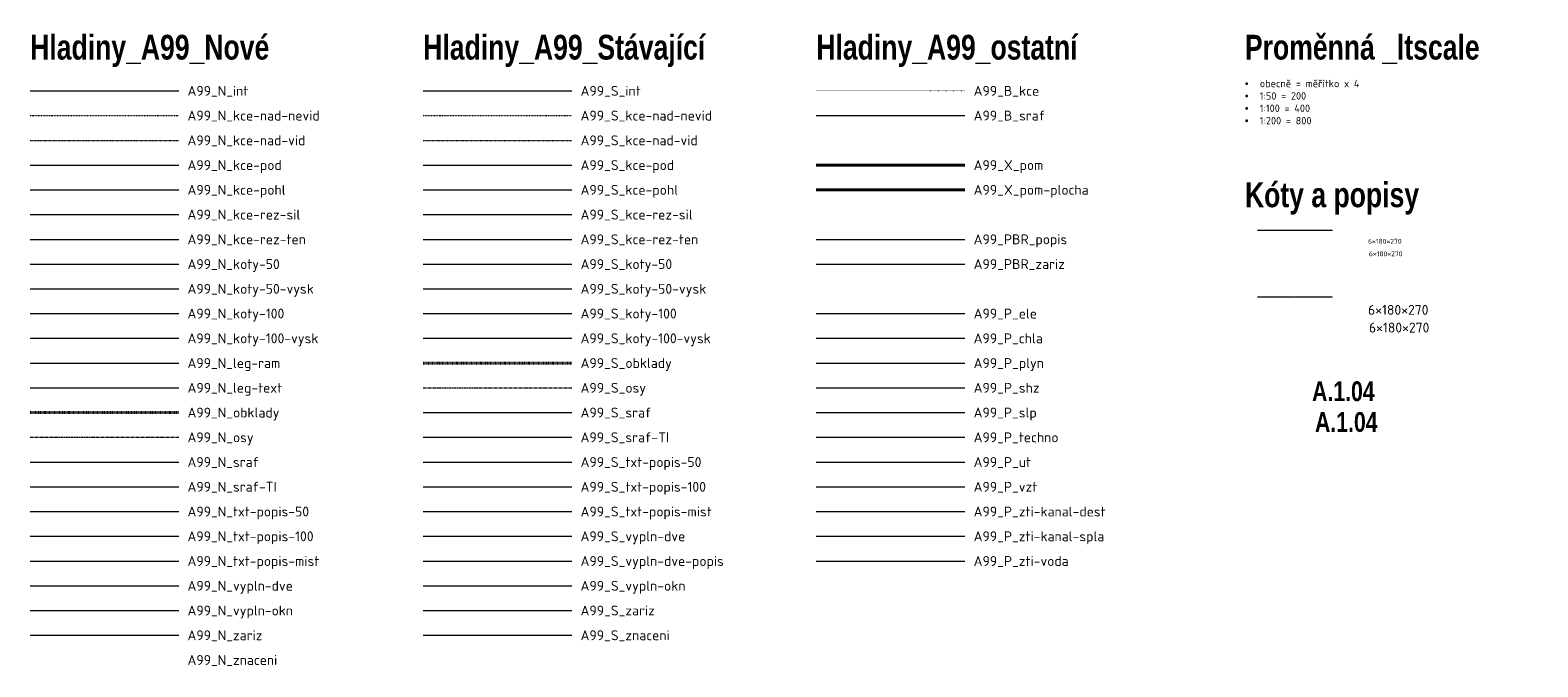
# Model space of a CAD drawing. Header units: millimetres. Extents: x -725694 to 4766210, y -2984614 to 2187451.
# Tile 235 of 256: x -385852 to -355408, y 188970 to 201835. Entities that reach past the tile are written whole.
import ezdxf
from ezdxf.enums import TextEntityAlignment as Align

# ---------------------------------------------------------------- set-up
doc = ezdxf.new("R2010")
doc.units = ezdxf.units.MM
for name, pattern in [('CENTERX2', [101.6, 63.5, -12.7, 12.7, -12.7]), ('DASHDOT', [25.4, 12.7, -6.35, 0, -6.35]), ('DASHED', [19.05, 12.7, -6.35]), ('DIVIDE', [31.75, 12.7, -6.35, 0, -6.35, 0, -6.35]), ('DOT', [6.35, 0, -6.35])]:
    doc.linetypes.add(name, pattern=pattern)
for name, color, linetype, lineweight in [('A99_B_kce', 7, 'DOT', 20), ('A99_B_sraf', 7, 'Continuous', 20), ('A99_N_int', 7, 'Continuous', 9), ('A99_N_kce-nad-nevid', 7, 'DIVIDE', 20), ('A99_N_kce-nad-vid', 7, 'DASHDOT', 5), ('A99_N_kce-pod', 7, 'DASHED', 20), ('A99_N_kce-pohl', 7, 'Continuous', 9), ('A99_N_kce-rez-sil', 7, 'Continuous', 18), ('A99_N_kce-rez-ten', 7, 'Continuous', 20), ('A99_N_koty-100', 7, 'Continuous', 9), ('A99_N_koty-50', 7, 'Continuous', 9), ('A99_N_koty-50-vysk', 7, 'Continuous', 9), ('A99_N_leg-ram', 7, 'Continuous', 9), ('A99_N_leg-text', 7, 'Continuous', 9), ('A99_N_obklady', 7, 'DASHDOT', 40), ('A99_N_osy', 7, 'CENTERX2', 9), ('A99_N_sraf', 7, 'Continuous', 0), ('A99_N_sraf-TI', 7, 'IZOLACE', 9), ('A99_N_txt-popis-200', 7, 'Continuous', 5), ('A99_N_txt-popis-50', 7, 'Continuous', 9), ('A99_N_txt-popis-mist', 7, 'Continuous', 5), ('A99_N_vypln-dve', 7, 'Continuous', 5), ('A99_N_vypln-okn', 7, 'Continuous', 20), ('A99_N_zariz', 7, 'Continuous', 9), ('A99_P_chla', 7, 'Continuous', 20), ('A99_P_ele', 7, 'Continuous', 20), ('A99_P_plyn', 7, 'Continuous', 20), ('A99_P_shz', 7, 'Continuous', 20), ('A99_P_slp', 7, 'Continuous', 20), ('A99_P_techno', 7, 'Continuous', 20), ('A99_P_ut', 7, 'Continuous', 20), ('A99_P_vzt', 7, 'Continuous', 20), ('A99_P_zti-kanal-dest', 7, 'Continuous', 20), ('A99_P_zti-kanal-spla', 7, 'Continuous', 20), ('A99_P_zti-voda', 7, 'Continuous', 20), ('A99_PBR_popis', 7, 'Continuous', 20), ('A99_PBR_zariz', 7, 'Continuous', 20), ('A99_S_int', 7, 'Continuous', 9), ('A99_S_kce-nad-nevid', 7, 'DIVIDE', 20), ('A99_S_kce-nad-vid', 7, 'DASHDOT', 5), ('A99_S_kce-pod', 7, 'DASHED', 20), ('A99_S_kce-pohl', 7, 'Continuous', 5), ('A99_S_kce-rez-sil', 7, 'Continuous', 15), ('A99_S_kce-rez-ten', 7, 'Continuous', 9), ('A99_S_koty-200', 7, 'Continuous', 5), ('A99_S_koty-200-vysk', 7, 'Continuous', 9), ('A99_S_koty-50', 7, 'Continuous', 9), ('A99_S_koty-50-vysk', 7, 'Continuous', 9), ('A99_S_obklady', 7, 'DASHDOT', 40), ('A99_S_osy', 7, 'CENTERX2', 5), ('A99_S_sraf', 7, 'Continuous', 9), ('A99_S_sraf-TI', 7, 'IZOLACE', 9), ('A99_S_txt-popis-200', 7, 'Continuous', 9), ('A99_S_txt-popis-50', 7, 'Continuous', 9), ('A99_S_txt-popis-mist', 7, 'Continuous', 9), ('A99_S_vypln-dve', 7, 'Continuous', 20), ('A99_S_vypln-dve-popis', 7, 'Continuous', 9), ('A99_S_vypln-okn', 7, 'Continuous', 20), ('A99_S_zariz', 7, 'Continuous', 9), ('A99_S_znaceni', 7, 'Continuous', 9)]:
    doc.layers.add(name, color=color, linetype=linetype, lineweight=lineweight)
doc.layers.add('A99_X_pom', color=7, linetype='Continuous', lineweight=40, plot=False)
doc.layers.add('A99_X_pom-plocha', color=7, linetype='Continuous', lineweight=40, plot=False)
doc.styles.add('A99_kota', font='isocpeur.ttf', dxfattribs={"height": 2})
doc.styles.add('A99_nadpis', font='impact.ttf')
doc.styles.add('A99_popis', font='isocpeur.ttf')
doc.linetypes.add('IZOLACE', pattern='A,0.00254,-2.54,[134,ltypeshp.shx,S=2.54,R=0,X=-2.54,Y=0],-5.08,[134,ltypeshp.shx,S=2.54,R=180,X=2.54,Y=0],-2.54', length=10.16254)
doc.dimstyles.new('A99_kota-100', dxfattribs={"dimscale": 0, "dimtxt": 2, "dimasz": 1.75, "dimexe": 1, "dimexo": 1, "dimgap": 0.75, "dimtad": 1, "dimdec": 0, "dimtxsty": 'A99_kota', "dimblk": 'ARCHTICK', "dimcen": 2.5, "dimazin": 0, "dimtfac": 1, "dimtdec": 0, "dimtix": 1, "dimtmove": 2, "dimatfit": 3, "dimfxl": 20, "dimfxlon": 1, "dimtfill": 1, "dimlwd": 5, "dimlwe": 5, "dimarcsym": 0})
doc.dimstyles.new('A99_kota-50', dxfattribs={"dimscale": 0, "dimtxt": 2, "dimasz": 2, "dimexe": 1, "dimexo": 5, "dimgap": 1, "dimtad": 1, "dimdec": 0, "dimtxsty": 'A99_kota', "dimblk": 'OBLIQUE', "dimcen": 2.5, "dimclrd": 256, "dimclre": 256, "dimclrt": 256, "dimadec": 0, "dimazin": 0, "dimtfac": 1, "dimtdec": 0, "dimtix": 1, "dimtmove": 2, "dimatfit": 3, "dimfxl": 15, "dimfxlon": 1, "dimlwd": -1, "dimlwe": -1, "dimarcsym": 0})

# ---------------------------------------------------------------- blocks, each defined once
blk = doc.blocks.new('_OBLIQUE')
at = {"color": 0, "linetype": 'ByBlock'}
blk.add_line((-0.5, -0.5), (0.5, 0.5), dxfattribs=at)
blk = doc.blocks.new('*D104')
at = {"layer": 'A99_N_koty-50', "transparency": 16777216}
for p, q in [((-361064, 197785), (-361064, 197796)), ((-361064, 197795), (-359564, 197795)), ((-359564, 197785), (-359564, 197796))]:
    blk.add_line(p, q, dxfattribs=at)
at = {"layer": 'Defpoints', "color": 0, "lineweight": 5, "transparency": 16777216}
for p in [(-359564, 197795), (-361064, 196917), (-359564, 196917)]:
    blk.add_point(p, dxfattribs=at)
at = {"layer": 'A99_N_koty-50', "transparency": 16777216, "xscale": 2, "yscale": 2, "zscale": 2, "rotation": 180}
blk.add_blockref('_OBLIQUE', (-361064, 197795), dxfattribs=at)
at = {"layer": 'A99_N_koty-50', "transparency": 16777216, "xscale": 2, "yscale": 2, "zscale": 2}
blk.add_blockref('_OBLIQUE', (-359564, 197795), dxfattribs=at)
at = {"layer": 'A99_N_koty-50', "transparency": 16777216, "char_height": 2, "attachment_point": 5, "style": 'A99_kota'}
for s, insert in [('1500(1000)', (-360314, 197793)), ('1500', (-360314, 197797))]:
    blk.add_mtext(s, dxfattribs=dict(at, insert=insert))
blk = doc.blocks.new('_ArchTick')
at = {"color": 0, "linetype": 'ByBlock', "const_width": 0.15}
blk.add_lwpolyline([(-0.5, -0.5), (0.5, 0.5)], dxfattribs=at)
blk = doc.blocks.new('*D105')
at = {"layer": 'A99_N_koty-100', "color": 0, "linetype": 'Continuous', "lineweight": 5, "transparency": 16777216}
for p, q in [((-361064, 196436), (-361064, 196447)), ((-361064, 196446), (-359564, 196446)), ((-359564, 196436), (-359564, 196447))]:
    blk.add_line(p, q, dxfattribs=at)
at = {"layer": 'Defpoints', "color": 0, "lineweight": 5, "transparency": 16777216}
for p in [(-359564, 196446), (-361064, 194974), (-359564, 194974)]:
    blk.add_point(p, dxfattribs=at)
at = {"layer": 'A99_N_koty-100', "color": 0, "lineweight": 5, "transparency": 16777216, "xscale": 1.75, "yscale": 1.75, "zscale": 1.75, "rotation": 180}
blk.add_blockref('_ArchTick', (-361064, 196446), dxfattribs=at)
at = {"layer": 'A99_N_koty-100', "color": 0, "lineweight": 5, "transparency": 16777216, "xscale": 1.75, "yscale": 1.75, "zscale": 1.75}
blk.add_blockref('_ArchTick', (-359564, 196446), dxfattribs=at)
at = {"layer": 'A99_N_koty-100', "color": 0, "transparency": 16777216, "insert": (-360314, 196448), "char_height": 2, "attachment_point": 5, "style": 'A99_kota', "bg_fill": 3, "box_fill_scale": 1.1, "bg_fill_color": 256, "bg_fill_true_color": 13158600, "bg_fill_transparency": 0}
blk.add_mtext('1500', dxfattribs=at)
at = {"layer": 'A99_N_koty-100', "color": 0, "transparency": 16777216, "insert": (-360314, 196445), "char_height": 2, "attachment_point": 5, "style": 'A99_kota', "bg_fill": 3, "box_fill_scale": 1.1, "bg_fill_color": 256, "bg_fill_true_color": 13158600, "bg_fill_transparency": 0}
blk.add_mtext('1500(1000)', dxfattribs=at)

msp = doc.modelspace()

# ---------------------------------------------------------------- linework, layer by layer
at = {"layer": 'A99_B_kce'}
msp.add_line((-369977.8, 200607.7), (-366977.8, 200607.7), dxfattribs=at)
at = {"layer": 'A99_B_sraf'}
msp.add_line((-369977.8, 200107.7), (-366977.8, 200107.7), dxfattribs=at)
at = {"layer": 'A99_N_int'}
msp.add_line((-385852.2, 200607.7), (-382852.2, 200607.7), dxfattribs=at)
at = {"layer": 'A99_N_kce-nad-nevid'}
msp.add_line((-385852.2, 200107.7), (-382852.2, 200107.7), dxfattribs=at)
at = {"layer": 'A99_N_kce-nad-vid'}
msp.add_line((-385852.2, 199607.7), (-382852.2, 199607.7), dxfattribs=at)
at = {"layer": 'A99_N_kce-pod'}
msp.add_line((-385852.2, 199107.7), (-382852.2, 199107.7), dxfattribs=at)
at = {"layer": 'A99_N_kce-pohl'}
msp.add_line((-385852.2, 198607.7), (-382852.2, 198607.7), dxfattribs=at)
at = {"layer": 'A99_N_kce-rez-sil'}
msp.add_line((-385852.2, 198107.7), (-382852.2, 198107.7), dxfattribs=at)
at = {"layer": 'A99_N_kce-rez-ten'}
msp.add_line((-385852.2, 197607.7), (-382852.2, 197607.7), dxfattribs=at)
at = {"layer": 'A99_N_koty-50'}
msp.add_line((-385852.2, 197107.7), (-382852.2, 197107.7), dxfattribs=at)
at = {"layer": 'A99_N_koty-50-vysk'}
msp.add_line((-385852.2, 196607.7), (-382852.2, 196607.7), dxfattribs=at)
at = {"layer": 'A99_N_leg-ram'}
msp.add_line((-385852.2, 195107.7), (-382852.2, 195107.7), dxfattribs=at)
at = {"layer": 'A99_N_leg-text'}
msp.add_line((-385852.2, 194607.7), (-382852.2, 194607.7), dxfattribs=at)
at = {"layer": 'A99_N_obklady'}
msp.add_line((-385852.2, 194107.7), (-382852.2, 194107.7), dxfattribs=at)
at = {"layer": 'A99_N_osy'}
msp.add_line((-385852.2, 193607.7), (-382852.2, 193607.7), dxfattribs=at)
at = {"layer": 'A99_N_sraf'}
msp.add_line((-385852.2, 193107.7), (-382852.2, 193107.7), dxfattribs=at)
at = {"layer": 'A99_N_sraf-TI'}
msp.add_line((-385852.2, 192607.7), (-382852.2, 192607.7), dxfattribs=at)
at = {"layer": 'A99_N_txt-popis-200'}
msp.add_line((-385852.2, 191607.7), (-382852.2, 191607.7), dxfattribs=at)
at = {"layer": 'A99_N_txt-popis-50'}
msp.add_line((-385852.2, 192107.7), (-382852.2, 192107.7), dxfattribs=at)
at = {"layer": 'A99_N_txt-popis-mist'}
msp.add_line((-385852.2, 191107.7), (-382852.2, 191107.7), dxfattribs=at)
at = {"layer": 'A99_N_vypln-dve'}
msp.add_line((-385852.2, 190607.7), (-382852.2, 190607.7), dxfattribs=at)
at = {"layer": 'A99_N_vypln-okn'}
msp.add_line((-385852.2, 190107.7), (-382852.2, 190107.7), dxfattribs=at)
at = {"layer": 'A99_N_zariz'}
msp.add_line((-385852.2, 189607.7), (-382852.2, 189607.7), dxfattribs=at)
at = {"layer": 'A99_P_chla'}
msp.add_line((-369977.8, 195607.7), (-366977.8, 195607.7), dxfattribs=at)
at = {"layer": 'A99_P_ele'}
msp.add_line((-369977.8, 196107.7), (-366977.8, 196107.7), dxfattribs=at)
at = {"layer": 'A99_P_plyn'}
msp.add_line((-369977.8, 195107.7), (-366977.8, 195107.7), dxfattribs=at)
at = {"layer": 'A99_P_shz'}
msp.add_line((-369977.8, 194607.7), (-366977.8, 194607.7), dxfattribs=at)
at = {"layer": 'A99_P_slp'}
msp.add_line((-369977.8, 194107.7), (-366977.8, 194107.7), dxfattribs=at)
at = {"layer": 'A99_P_techno'}
msp.add_line((-369977.8, 193607.7), (-366977.8, 193607.7), dxfattribs=at)
at = {"layer": 'A99_P_ut'}
msp.add_line((-369977.8, 193107.7), (-366977.8, 193107.7), dxfattribs=at)
at = {"layer": 'A99_P_vzt'}
msp.add_line((-369977.8, 192607.7), (-366977.8, 192607.7), dxfattribs=at)
at = {"layer": 'A99_P_zti-kanal-dest'}
msp.add_line((-369977.8, 192107.7), (-366977.8, 192107.7), dxfattribs=at)
at = {"layer": 'A99_P_zti-kanal-spla'}
msp.add_line((-369977.8, 191607.7), (-366977.8, 191607.7), dxfattribs=at)
at = {"layer": 'A99_P_zti-voda'}
msp.add_line((-369977.8, 191107.7), (-366977.8, 191107.7), dxfattribs=at)
at = {"layer": 'A99_PBR_popis'}
msp.add_line((-369977.8, 197607.7), (-366977.8, 197607.7), dxfattribs=at)
at = {"layer": 'A99_PBR_zariz'}
msp.add_line((-369977.8, 197107.7), (-366977.8, 197107.7), dxfattribs=at)
at = {"layer": 'A99_S_int'}
msp.add_line((-377915, 200607.7), (-374915, 200607.7), dxfattribs=at)
at = {"layer": 'A99_S_kce-nad-nevid'}
msp.add_line((-377915, 200107.7), (-374915, 200107.7), dxfattribs=at)
at = {"layer": 'A99_S_kce-nad-vid'}
msp.add_line((-377915, 199607.7), (-374915, 199607.7), dxfattribs=at)
at = {"layer": 'A99_S_kce-pod'}
msp.add_line((-377915, 199107.7), (-374915, 199107.7), dxfattribs=at)
at = {"layer": 'A99_S_kce-pohl'}
msp.add_line((-377915, 198607.7), (-374915, 198607.7), dxfattribs=at)
at = {"layer": 'A99_S_kce-rez-sil'}
msp.add_line((-377915, 198107.7), (-374915, 198107.7), dxfattribs=at)
at = {"layer": 'A99_S_kce-rez-ten'}
msp.add_line((-377915, 197607.7), (-374915, 197607.7), dxfattribs=at)
at = {"layer": 'A99_S_koty-200'}
for p, q in [((-385852.2, 196107.7), (-382852.2, 196107.7)), ((-377915, 196107.7), (-374915, 196107.7))]:
    msp.add_line(p, q, dxfattribs=at)
at = {"layer": 'A99_S_koty-200-vysk'}
for p, q in [((-385852.2, 195607.7), (-382852.2, 195607.7)), ((-377915, 195607.7), (-374915, 195607.7))]:
    msp.add_line(p, q, dxfattribs=at)
at = {"layer": 'A99_S_koty-50'}
msp.add_line((-377915, 197107.7), (-374915, 197107.7), dxfattribs=at)
at = {"layer": 'A99_S_koty-50-vysk'}
msp.add_line((-377915, 196607.7), (-374915, 196607.7), dxfattribs=at)
at = {"layer": 'A99_S_obklady'}
msp.add_line((-377915, 195107.7), (-374915, 195107.7), dxfattribs=at)
at = {"layer": 'A99_S_osy'}
msp.add_line((-377915, 194607.7), (-374915, 194607.7), dxfattribs=at)
at = {"layer": 'A99_S_sraf'}
msp.add_line((-377915, 194107.7), (-374915, 194107.7), dxfattribs=at)
at = {"layer": 'A99_S_sraf-TI'}
msp.add_line((-377915, 193607.7), (-374915, 193607.7), dxfattribs=at)
at = {"layer": 'A99_S_txt-popis-200'}
msp.add_line((-377915, 192607.7), (-374915, 192607.7), dxfattribs=at)
at = {"layer": 'A99_S_txt-popis-50'}
msp.add_line((-377915, 193107.7), (-374915, 193107.7), dxfattribs=at)
at = {"layer": 'A99_S_txt-popis-mist'}
msp.add_line((-377915, 192107.7), (-374915, 192107.7), dxfattribs=at)
at = {"layer": 'A99_S_vypln-dve'}
msp.add_line((-377915, 191607.7), (-374915, 191607.7), dxfattribs=at)
at = {"layer": 'A99_S_vypln-dve-popis'}
msp.add_line((-377915, 191107.7), (-374915, 191107.7), dxfattribs=at)
at = {"layer": 'A99_S_vypln-okn'}
msp.add_line((-377915, 190607.7), (-374915, 190607.7), dxfattribs=at)
at = {"layer": 'A99_S_zariz'}
msp.add_line((-377915, 190107.7), (-374915, 190107.7), dxfattribs=at)
at = {"layer": 'A99_S_znaceni'}
msp.add_line((-377915, 189607.7), (-374915, 189607.7), dxfattribs=at)
at = {"layer": 'A99_X_pom'}
msp.add_line((-369977.8, 199107.7), (-366977.8, 199107.7), dxfattribs=at)
at = {"layer": 'A99_X_pom-plocha'}
msp.add_line((-369977.8, 198607.7), (-366977.8, 198607.7), dxfattribs=at)

# ---------------------------------------------------------------- texts
at = {"layer": 'A99_N_leg-text', "style": 'A99_nadpis'}
for s, p in [('Hladiny_A99_Nové ', (-385852.2, 201239.8)), ('Hladiny_A99_Stávající', (-377915, 201239.8)), ('Hladiny_A99_ostatní', (-369977.8, 201239.8)), ('Proměnná _ltscale', (-361323, 201239.8)), ('Kóty a popisy', (-361323, 198257.3))]:
    msp.add_text(s, height=500, dxfattribs=at).set_placement(p)
at = {"layer": 'A99_N_leg-text', "style": 'A99_popis'}
for s, p in [('A99_N_int', (-382675.6, 200607.7)), ('A99_S_int', (-374738.4, 200607.7)), ('A99_B_kce', (-366801.2, 200607.7)), ('A99_N_kce-nad-nevid', (-382675.6, 200107.7)), ('A99_S_kce-nad-nevid', (-374738.4, 200107.7)), ('A99_B_sraf', (-366801.2, 200107.7)), ('A99_N_kce-nad-vid', (-382675.6, 199607.7)), ('A99_S_kce-nad-vid', (-374738.4, 199607.7)), ('A99_N_kce-pod', (-382675.6, 199107.7)), ('A99_S_kce-pod', (-374738.4, 199107.7)), ('A99_X_pom', (-366801.2, 199107.7)), ('A99_N_kce-pohl', (-382675.6, 198607.7)), ('A99_S_kce-pohl', (-374738.4, 198607.7)), ('A99_X_pom-plocha', (-366801.2, 198607.7)), ('A99_N_kce-rez-sil', (-382675.6, 198107.7)), ('A99_S_kce-rez-sil', (-374738.4, 198107.7)), ('A99_N_kce-rez-ten', (-382675.6, 197607.7)), ('A99_S_kce-rez-ten', (-374738.4, 197607.7)), ('A99_PBR_popis', (-366801.2, 197607.7)), ('A99_N_koty-50', (-382675.6, 197107.7)), ('A99_S_koty-50', (-374738.4, 197107.7)), ('A99_PBR_zariz', (-366801.2, 197107.7)), ('A99_N_koty-50-vysk', (-382675.6, 196607.7)), ('A99_S_koty-50-vysk', (-374738.4, 196607.7)), ('A99_N_koty-100', (-382675.6, 196107.7)), ('A99_S_koty-100', (-374738.4, 196107.7)), ('A99_P_ele', (-366801.2, 196107.7)), ('A99_N_koty-100-vysk', (-382675.6, 195607.7)), ('A99_S_koty-100-vysk', (-374738.4, 195607.7)), ('A99_P_chla', (-366801.2, 195607.7)), ('A99_N_leg-ram', (-382675.6, 195107.7)), ('A99_S_obklady', (-374738.4, 195107.7)), ('A99_P_plyn', (-366801.2, 195107.7)), ('A99_N_leg-text', (-382675.6, 194607.7)), ('A99_S_osy', (-374738.4, 194607.7)), ('A99_P_shz', (-366801.2, 194607.7)), ('A99_N_obklady', (-382675.6, 194107.7)), ('A99_S_sraf', (-374738.4, 194107.7)), ('A99_P_slp', (-366801.2, 194107.7)), ('A99_N_osy', (-382675.6, 193607.7)), ('A99_S_sraf-TI', (-374738.4, 193607.7)), ('A99_P_techno', (-366801.2, 193607.7)), ('A99_N_sraf', (-382675.6, 193107.7)), ('A99_S_txt-popis-50', (-374738.4, 193107.7)), ('A99_P_ut', (-366801.2, 193107.7)), ('A99_N_sraf-TI', (-382675.6, 192607.7)), ('A99_S_txt-popis-100', (-374738.4, 192607.7)), ('A99_P_vzt', (-366801.2, 192607.7)), ('A99_N_txt-popis-50', (-382675.6, 192107.7)), ('A99_S_txt-popis-mist', (-374738.4, 192107.7)), ('A99_P_zti-kanal-dest', (-366801.2, 192107.7)), ('A99_N_txt-popis-100', (-382675.6, 191607.7)), ('A99_S_vypln-dve', (-374738.4, 191607.7)), ('A99_P_zti-kanal-spla', (-366801.2, 191607.7)), ('A99_N_txt-popis-mist', (-382675.6, 191107.7)), ('A99_S_vypln-dve-popis', (-374738.4, 191107.7)), ('A99_P_zti-voda', (-366801.2, 191107.7)), ('A99_N_vypln-dve', (-382675.6, 190607.7)), ('A99_S_vypln-okn', (-374738.4, 190607.7)), ('A99_N_vypln-okn', (-382675.6, 190107.7)), ('A99_S_zariz', (-374738.4, 190107.7)), ('A99_N_zariz', (-382675.6, 189607.7)), ('A99_S_znaceni', (-374738.4, 189607.7)), ('A99_N_znaceni', (-382675.6, 189107.7))]:
    msp.add_text(s, height=200, dxfattribs=at).set_placement(p, align=Align.MIDDLE_LEFT)
at = {"layer": 'A99_N_leg-text', "insert": (-361323, 200830.9), "char_height": 150, "attachment_point": 1, "style": 'A99_popis'}
msp.add_mtext_dynamic_manual_height_columns('\\pi-300,l300,t300,450;{\\fSymbol|b0|i0|c2|p18;·^I}obecně = měřítko x 4\\P{\\fSymbol|b0|i0|c2|p18;·^I}1:50 = 200\\P{\\fSymbol|b0|i0|c2|p18;·^I}1:100 = 400\\P{\\fSymbol|b0|i0|c2|p18;·^I}1:200 = 800', width=8378.172, gutter_width=1000, heights=[0], dxfattribs=at)
at = {"layer": 'A99_N_txt-popis-200', "style": 'A99_popis'}
msp.add_text('6×180×270 ', height=200, dxfattribs=at).set_placement((-358837.3, 196082.3))
at = {"layer": 'A99_N_txt-popis-200', "insert": (-358819.3, 195924.2), "char_height": 200, "attachment_point": 1, "style": 'A99_popis'}
msp.add_mtext_dynamic_manual_height_columns('6×180×270', width=2133.698, gutter_width=1, heights=[0], dxfattribs=at)
at = {"layer": 'A99_N_txt-popis-50', "style": 'A99_popis'}
msp.add_text('6×180×270 ', height=100, dxfattribs=at).set_placement((-358837.3, 197518))
at = {"layer": 'A99_N_txt-popis-50', "insert": (-358819.3, 197365.9), "char_height": 100, "attachment_point": 1, "style": 'A99_popis'}
msp.add_mtext_dynamic_manual_height_columns('6×180×270', width=2133.698, gutter_width=1, heights=[0], dxfattribs=at)
at = {"layer": 'A99_N_txt-popis-mist', "style": 'A99_nadpis'}
msp.add_text('A.1.04', height=400, dxfattribs=at).set_placement((-359335.4, 194538.3), align=Align.MIDDLE_CENTER)
at = {"layer": 'A99_N_txt-popis-mist', "insert": (-359908.2, 194116.7), "char_height": 400, "attachment_point": 1, "style": 'A99_nadpis'}
msp.add_mtext_dynamic_manual_height_columns('A.1.04', width=2133.698, gutter_width=1, heights=[0], dxfattribs=at)

# ---------------------------------------------------------------- dimensions: what is measured, and where the dimension line sits
at = {"layer": 'A99_N_koty-100'}
dim = msp.add_linear_dim(base=(-359564.3, 196446.5), p1=(-361064.3, 194973.7), p2=(-359564.3, 194973.7), text='<>\\X1500(1000)', dimstyle='A99_kota-100', override={"dimscale": 1, "dimfxl": 10}, dxfattribs=at)
dim.commit()
dim.dimension.update_dxf_attribs({"geometry": '*D105', "text_midpoint": (-360314.3, 196446.5)})
at = {"layer": 'A99_N_koty-50'}
dim = msp.add_linear_dim(base=(-359564.3, 197794.9), p1=(-361064.3, 196916.8), p2=(-359564.3, 196916.8), text='<>\\X1500(1000)', dimstyle='A99_kota-50', override={"dimscale": 1, "dimfxl": 10}, dxfattribs=at)
dim.commit()
dim.dimension.update_dxf_attribs({"geometry": '*D104', "text_midpoint": (-360314.3, 197794.9)})

doc.saveas('drawing.dxf')
